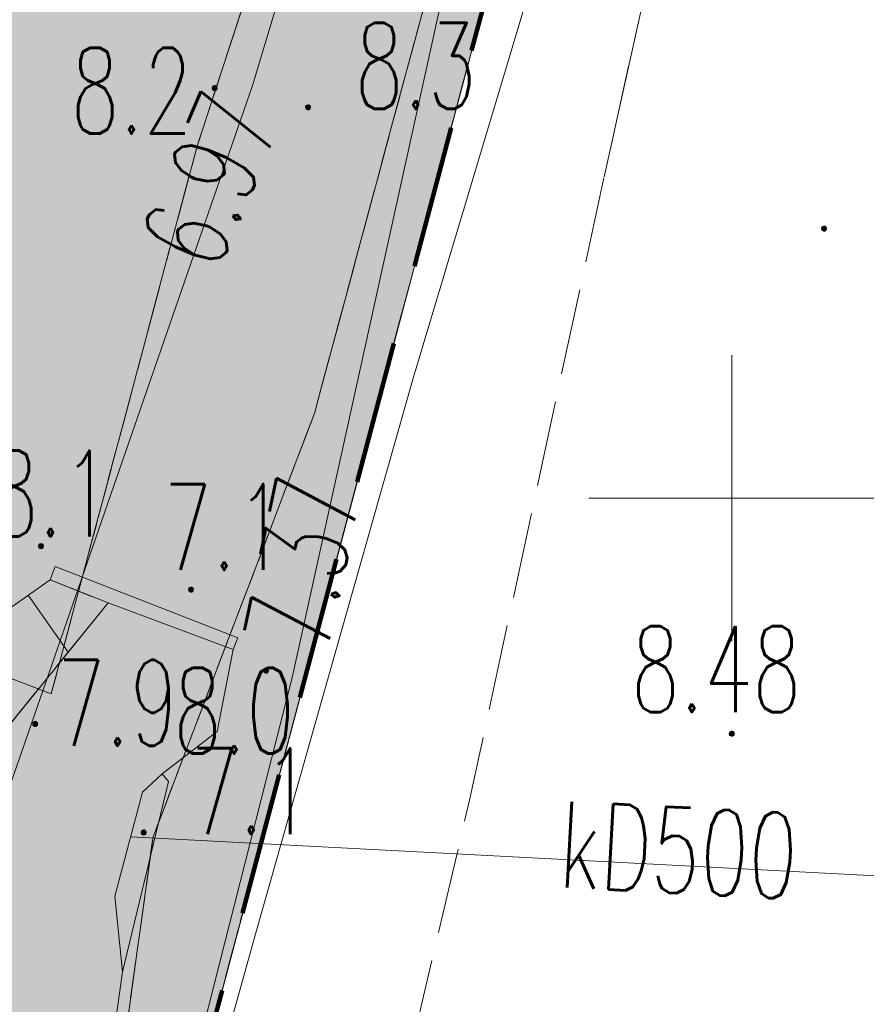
# Model space of a CAD drawing. Header units: millimetres. Extents: x -367306 to 168495, y -187323 to 82034.
# Tile 95 of 170: x 57090 to 71891, y -79868 to -62663. Entities that reach past the tile are written whole.
import ezdxf

# ---------------------------------------------------------------- set-up
doc = ezdxf.new("R2010")
doc.units = ezdxf.units.MM
doc.header["$MEASUREMENT"] = 0
for name, pattern in [('L_0_03', [1000, 500, -500]), ('L_0_05', [1750, 1250, -500]), ('L_0_06', [2000, 1500, -500]), ('Przerywana długa', [3900, 2500, -1400]), ('Przerywana gęsta', [900, 600, -300])]:
    doc.linetypes.add(name, pattern=pattern)
for name, color, linetype, lineweight, true_color in [('0_Nr_pióra__105', 7, 'Continuous', 5, 0xcae6ff), ('0_Nr_pióra__240', 7, 'Continuous', 18, 0xdcf887), ('sytuacja_Nr_pióra__65', 7, 'Continuous', 13, 0x80c2ff)]:
    doc.layers.add(name, color=color, linetype=linetype, lineweight=lineweight, true_color=true_color)
for name, color, linetype, lineweight in [('0_Nr_pióra__196', 1, 'Continuous', 100), ('Nowe_EGDE_Nr_pióra__9', 7, 'Continuous', 13), ('Nowe_EGKK_Nr_pióra__8', 7, 'Continuous', 13), ('Nowe_EGKK_Nr_pióra__9', 7, 'Continuous', 13), ('Nowe_EGUG_Nr_pióra__8', 7, 'Continuous', 13), ('Nowe_EGUG_Nr_pióra__9', 7, 'Continuous', 13), ('Nowe_GUPPRZ_O_Nr_pióra__8', 7, 'Continuous', 13), ('Nowe_OTDN_Nr_pióra__8', 7, 'Continuous', 13), ('Nowe_OTDN_Nr_pióra__9', 7, 'Continuous', 13), ('Nowe_OTKJ_Nr_pióra__8', 7, 'Continuous', 13), ('Nowe_OTKJ_Nr_pióra__9', 7, 'Continuous', 13), ('Nowe_OTKK_Nr_pióra__8', 7, 'Continuous', 13), ('Nowe_OTKK_Nr_pióra__9', 7, 'Continuous', 13), ('Nowe_OTRK_Nr_pióra__8', 7, 'Continuous', 13), ('Nowe_OTRK_Nr_pióra__9', 7, 'Continuous', 13), ('Nowe_OTRN_Nr_pióra__7', 7, 'Continuous', 13), ('Nowe_OTRN_Nr_pióra__8', 7, 'Continuous', 13), ('Nowe_OTRN_Nr_pióra__9', 7, 'Continuous', 13), ('Nowe_OTRN_O_Nr_pióra__8', 7, 'Continuous', 13), ('Nowe_OTRS_Nr_pióra__7', 7, 'Continuous', 13), ('Nowe_OTRS_Nr_pióra__8', 7, 'Continuous', 13), ('Nowe_OTRS_Nr_pióra__9', 7, 'Continuous', 13), ('Nowe_OTRS_O_Nr_pióra__8', 7, 'Continuous', 13), ('Nowe_OTWP_Nr_pióra__8', 7, 'Continuous', 13), ('Nowe_OTWP_Nr_pióra__9', 7, 'Continuous', 13), ('Nowe_siatka_Nr_pióra__9', 7, 'Continuous', 13), ('Nowe_SUEP_Nr_pióra__8', 7, 'Continuous', 13), ('Nowe_SUEP_Nr_pióra__9', 7, 'Continuous', 13), ('Nowe_SUGP_Nr_pióra__8', 7, 'Continuous', 13), ('Nowe_SUGP_Nr_pióra__9', 7, 'Continuous', 13), ('Nowe_SUKP_Nr_pióra__8', 7, 'Continuous', 13), ('Nowe_SUKP_Nr_pióra__9', 7, 'Continuous', 13), ('Nowe_SUKP_O_Nr_pióra__8', 7, 'Continuous', 13), ('Nowe_SUTP_Nr_pióra__8', 7, 'Continuous', 13), ('Nowe_SUTP_Nr_pióra__9', 7, 'Continuous', 13), ('sytuacja_Nr_pióra__1', 7, 'Continuous', 13)]:
    doc.layers.add(name, color=color, linetype=linetype, lineweight=lineweight)
doc.styles.add('STYL_AUTOMATYCZNY_3', font='Simplex.shx')

msp = doc.modelspace()

# ---------------------------------------------------------------- hatches: boundary and pattern name
at = {"layer": '0_Nr_pióra__105', "linetype": 'Continuous', "lineweight": 0, "true_color": 0x505c66}
msp.add_hatch(color=251, dxfattribs=at).paths.add_polyline_path([(20441.6, -93093.2), (30167, -96734.3), (31726.2, -92406.6), (33167.2, -88530), (34343.1, -85366.5), (35027.6, -83524.8), (35149, -82792.1), (35373.2, -81438.5), (35689, -79531.4), (36018.2, -77547.1), (37194.9, -74081.9), (37508.2, -73159.1), (39123, -71571.1), (40159.4, -71414.1), (41250.5, -71802.7), (42978.9, -72418.4), (44640.7, -73010.5), (46422.8, -73645.3), (48593.9, -74403.7), (49958.1, -74879.6), (51222.3, -75320.7), (52926.1, -75915.1), (55052.9, -76657.1), (56703.6, -78380.8), (56382.6, -81087.9), (58506.9, -81618.7), (58572.4, -81544.1), (58886.4, -79298.1), (58755.1, -77979.1), (59238.7, -76159.5), (59579.1, -75843.4), (60544.8, -75099.8), (60821.9, -73667.5), (58637.3, -72854.6), (56224.5, -75830.5), (47675.1, -72338.2), (42569.2, -70252.6), (41470.3, -69790.4), (40212.7, -68912.2), (40283.4, -66791), (42208.7, -62543.2), (43771.6, -59413), (45161.6, -57793), (46661.6, -55883), (48311.6, -52433), (49741.6, -47093), (52171.6, -42023), (55048, -35268), (48510.8, -30586.1, -0.0534642), (48236.5, -30789.9), (47057.6, -31505.7, -0.0664251), (45722.8, -32090.7), (44581.6, -34413), (43011.6, -35863), (38971.6, -36563), (38441.6, -36363), (34861.6, -35003), (31101.6, -42243), (30181.6, -45723), (28891.6, -49533), (29151.6, -51443), (31911.6, -55323), (30631.6, -60783), (27191.6, -71293), (23081.6, -83003), (21661.6, -88693), (20441.6, -93093)])
at = {"layer": '0_Nr_pióra__240', "linetype": 'Continuous', "lineweight": 0, "true_color": 0x2c311b}
msp.add_hatch(color=250, dxfattribs=at).paths.add_polyline_path([(30171.8, -96720.9), (34081.6, -98183), (54152.7, -102143.4), (55981.6, -97123), (70921.6, -40873), (56311.6, -36173), (55048, -35268), (52171.6, -42023), (49741.6, -47093), (48311.6, -52433), (46661.6, -55883), (45161.6, -57793), (43771.6, -59413), (42208.7, -62543.2), (40283.4, -66791), (40212.7, -68912.2), (41470.3, -69790.4), (42569.2, -70252.6), (47675.1, -72338.2), (56224.5, -75830.5), (58637.3, -72854.6), (60821.9, -73667.5), (60544.8, -75099.8), (59579.1, -75843.4), (59238.7, -76159.5), (58755.1, -77979.1), (58886.4, -79298.1), (58572.4, -81544.1), (58506.9, -81618.7), (56382.6, -81087.9), (56703.6, -78380.8), (55052.9, -76657.1), (52926.1, -75915.1), (51222.3, -75320.7), (49958.1, -74879.6), (48593.9, -74403.7), (46422.8, -73645.3), (44640.7, -73010.5), (42978.9, -72418.4), (41250.5, -71802.7), (40159.4, -71414.1), (39123, -71571.1), (37508.2, -73159.1), (37194.9, -74081.9), (36018.2, -77547.1), (35689, -79531.4), (35373.2, -81438.5), (35149, -82792.1), (35027.6, -83524.8), (34343.1, -85366.5), (33167.2, -88530), (31726.2, -92406.6)])
at = {"layer": 'Nowe_OTRN_Nr_pióra__7', "linetype": 'Continuous', "lineweight": 13}
for points in [[(60455.2, -63858.5), (60456.8, -63870.2), (60461.3, -63881), (60468.4, -63890.3), (60477.7, -63897.5), (60488.6, -63902), (60500.2, -63903.5), (60511.9, -63902), (60522.7, -63897.5), (60532, -63890.3), (60539.2, -63881), (60543.7, -63870.2), (60545.2, -63858.5), (60543.7, -63846.9), (60539.2, -63836), (60532, -63826.7), (60522.7, -63819.5), (60511.9, -63815), (60500.2, -63813.5), (60488.6, -63815), (60477.7, -63819.5), (60468.4, -63826.7), (60461.3, -63836), (60456.8, -63846.9)], [(62086.6, -64193), (62088.2, -64204.7), (62092.6, -64215.5), (62099.8, -64224.8), (62109.1, -64232), (62120, -64236.5), (62131.6, -64238), (62143.3, -64236.5), (62154.1, -64232), (62163.4, -64224.8), (62170.6, -64215.5), (62175.1, -64204.7), (62176.6, -64193), (62175.1, -64181.4), (62170.6, -64170.5), (62163.4, -64161.2), (62154.1, -64154), (62143.3, -64149.6), (62131.6, -64148), (62120, -64149.6), (62109.1, -64154), (62099.8, -64161.2), (62092.6, -64170.5), (62088.2, -64181.4)], [(57419.1, -71862.8), (57420.7, -71874.4), (57425.2, -71885.3), (57432.3, -71894.6), (57441.6, -71901.7), (57452.5, -71906.2), (57464.1, -71907.8), (57475.8, -71906.2), (57486.6, -71901.7), (57496, -71894.6), (57503.1, -71885.3), (57507.6, -71874.4), (57509.1, -71862.8), (57507.6, -71851.1), (57503.1, -71840.3), (57496, -71830.9), (57486.6, -71823.8), (57475.8, -71819.3), (57464.1, -71817.8), (57452.5, -71819.3), (57441.6, -71823.8), (57432.3, -71830.9), (57425.2, -71840.3), (57420.7, -71851.1)], [(60041.2, -72621.8), (60042.7, -72633.4), (60047.2, -72644.3), (60054.4, -72653.6), (60063.7, -72660.7), (60074.6, -72665.2), (60086.2, -72666.8), (60097.9, -72665.2), (60108.7, -72660.7), (60118, -72653.6), (60125.2, -72644.3), (60129.7, -72633.4), (60131.2, -72621.8), (60129.7, -72610.1), (60125.2, -72599.3), (60118, -72590), (60108.7, -72582.8), (60097.9, -72578.3), (60086.2, -72576.8), (60074.6, -72578.3), (60063.7, -72582.8), (60054.4, -72590), (60047.2, -72599.3), (60042.7, -72610.1)], [(61352.2, -74036.3), (61353.8, -74048), (61358.3, -74058.8), (61365.4, -74068.1), (61374.7, -74075.3), (61385.6, -74079.8), (61397.2, -74081.3), (61408.9, -74079.8), (61419.7, -74075.3), (61429.1, -74068.1), (61436.2, -74058.8), (61440.7, -74048), (61442.2, -74036.3), (61440.7, -74024.7), (61436.2, -74013.8), (61429.1, -74004.5), (61419.7, -73997.3), (61408.9, -73992.8), (61397.2, -73991.3), (61385.6, -73992.8), (61374.7, -73997.3), (61365.4, -74004.5), (61358.3, -74013.8), (61353.8, -74024.7)], [(57315.6, -74967.8), (57317.2, -74979.5), (57321.7, -74990.3), (57328.8, -74999.7), (57338.1, -75006.8), (57349, -75011.3), (57360.6, -75012.8), (57372.3, -75011.3), (57383.1, -75006.8), (57392.4, -74999.7), (57399.6, -74990.3), (57404.1, -74979.5), (57405.6, -74967.8), (57404.1, -74956.2), (57399.6, -74945.3), (57392.4, -74936), (57383.1, -74928.9), (57372.3, -74924.4), (57360.6, -74922.8), (57349, -74924.4), (57338.1, -74928.9), (57328.8, -74936), (57321.7, -74945.3), (57317.2, -74956.2)], [(59213.2, -76865.4), (59214.7, -76877), (59219.2, -76887.9), (59226.4, -76897.2), (59235.7, -76904.4), (59246.5, -76908.9), (59258.2, -76910.4), (59269.8, -76908.9), (59280.7, -76904.4), (59290, -76897.2), (59297.2, -76887.9), (59301.7, -76877), (59303.2, -76865.4), (59301.7, -76853.8), (59297.2, -76842.9), (59290, -76833.6), (59280.7, -76826.4), (59269.8, -76821.9), (59258.2, -76820.4), (59246.5, -76821.9), (59235.7, -76826.4), (59226.4, -76833.6), (59219.2, -76842.9), (59214.7, -76853.8)]]:
    msp.add_hatch(color=7, dxfattribs=at).paths.add_polyline_path(points)
at = {"layer": 'Nowe_OTRS_Nr_pióra__7', "linetype": 'Continuous', "lineweight": 13}
for points in [[(71106.6, -66313), (71108.2, -66324.7), (71112.6, -66335.5), (71119.8, -66344.8), (71129.1, -66352), (71140, -66356.5), (71151.6, -66358), (71163.3, -66356.5), (71174.1, -66352), (71183.4, -66344.8), (71190.6, -66335.5), (71195.1, -66324.7), (71196.6, -66313), (71195.1, -66301.4), (71190.6, -66290.5), (71183.4, -66281.2), (71174.1, -66274), (71163.3, -66269.6), (71151.6, -66268), (71140, -66269.6), (71129.1, -66274), (71119.8, -66281.2), (71112.6, -66290.5), (71108.2, -66301.4)], [(69494.5, -75140.3), (69496, -75152), (69500.5, -75162.8), (69507.7, -75172.2), (69517, -75179.3), (69527.8, -75183.8), (69539.5, -75185.3), (69551.1, -75183.8), (69562, -75179.3), (69571.3, -75172.2), (69578.5, -75162.8), (69583, -75152), (69584.5, -75140.3), (69583, -75128.7), (69578.5, -75117.8), (69571.3, -75108.5), (69562, -75101.4), (69551.1, -75096.9), (69539.5, -75095.3), (69527.8, -75096.9), (69517, -75101.4), (69507.7, -75108.5), (69500.5, -75117.8), (69496, -75128.7)]]:
    msp.add_hatch(color=7, dxfattribs=at).paths.add_polyline_path(points)
at = {"layer": 'sytuacja_Nr_pióra__65', "linetype": 'Continuous', "lineweight": 0, "true_color": 0x192633}
h = msp.add_hatch(color=179, dxfattribs=at)
h.paths.add_polyline_path([(-35518.4, -34473), (-67898.4, -84573), (-66138.4, -100353), (-58518.4, -110243), (-42598.4, -121143), (-16648.4, -132123), (-1348.4, -129693), (3325.5, -137445.8), (6501.6, -134653), (31321.6, -148073), (43551.6, -131243), (55981.6, -97123), (70921.6, -40873), (56311.6, -36173), (44331.6, -27593), (34641.9, -21548.3), (33406.4, -22351.9), (22129.7, -25856.9, 0.3125645), (16459.2, -35763.1, 0.0639815), (16561.6, -47403, -0.0641372), (20517.6, -68873.4, -0.1525468), (13695.5, -93630.2), (3435.8, -112923.9, -0.0818728), (1461.6, -115509.5), (-6521.8, -122921.4, -0.1451753), (-12306.4, -125248.3, -0.1061481), (-20698.4, -125033, -0.0211831), (-52070.1, -110031, -0.0156571), (-52613.6, -109720), (-56888.4, -107093), (-58193.1, -105873.8, -0.0772249), (-60088.2, -103457.7), (-61531.9, -100882.9, -0.0991166), (-62742.3, -97148), (-63291.3, -92429.4, -0.0773758), (-63172.5, -89355.1), (-62676, -86815.8, -0.093547), (-61301.5, -83370.5), (-34907, -41842.2, -0.0487492), (-33708.7, -40309.7), (-33683.4, -40283.1, -0.1375551), (-29041.8, -37523.5, -0.0442175), (-27588.1, -37267), (-16029.6, -36267.8, 0.1385926), (-10942.3, -34343.2), (-4215.8, -29365.2), (-2512.8, -27715.9, 0.2008798), (-1007.6, -25258.6), (-17808.4, -32663)])
h.paths.add_polyline_path([(33381.6, -100123), (34081.6, -98183), (16701.6, -91693), (16011.6, -93623)], flags=0)

# ---------------------------------------------------------------- linework, layer by layer
at = {"layer": '0_Nr_pióra__196', "color": 1, "linetype": 'Przerywana długa', "lineweight": 100}
msp.add_lwpolyline([(55981.6, -97123), (70921.6, -40873), (56311.6, -36173), (44331.6, -27593), (15671.6, -9583), (6061.6, -22143), (-17808.4, -32663), (-35518.4, -34473), (-67898.4, -84573), (-66138.4, -100353), (-58518.4, -110243), (-42598.4, -121143), (-16648.4, -132123), (-1348.4, -129693), (3325.5, -137445.8), (6501.6, -134653), (31321.6, -148073), (43551.6, -131243)], close=True, dxfattribs=at)
at = {"layer": 'Nowe_EGDE_Nr_pióra__9', "color": 7, "linetype": 'Continuous', "lineweight": 13, "flags": 128}
msp.add_lwpolyline([(55981.6, -97123), (70921.6, -40873), (56311.6, -36173), (44331.6, -27593), (15671.6, -9583), (6061.6, -22143), (-17808.4, -32663), (-35518.4, -34473), (-67898.4, -84573), (-66138.4, -100353), (-58518.4, -110243), (-42598.4, -121143), (-16648.4, -132123), (-1348.4, -129693), (3311.6, -137403), (6501.6, -134653), (31321.6, -148073), (43551.6, -131243)], close=True, dxfattribs=at)
msp.add_lwpolyline([(77721.6, -12313), (70921.6, -40873), (55981.6, -97123), (43551.6, -131243), (31321.6, -148073), (19561.6, -164263), (7973.4, -180602.1), (26296.8, -183770.5), (44701.6, -160023), (62321.6, -129663), (70431.6, -103153), (75611.6, -82253)], dxfattribs=at)
at = {"layer": 'Nowe_EGKK_Nr_pióra__8', "color": 7, "linetype": 'Continuous', "lineweight": 13}
for p, q in [((60191.6, -64873), (60191.7, -64873)), ((60191.6, -64873), (60191.7, -64873)), ((62241.6, -69543), (62241.7, -69543)), ((62241.6, -69543), (62241.7, -69543)), ((57641.6, -74443), (57641.7, -74443)), ((57641.6, -74443), (57641.7, -74443)), ((59421.6, -76943), (59421.7, -76943)), ((59421.6, -76943), (59421.7, -76943))]:
    msp.add_line(p, q, dxfattribs=at)
at = {"layer": 'Nowe_EGKK_Nr_pióra__9', "color": 7, "linetype": 'L_0_06', "lineweight": 13, "flags": 128}
for points in [[(-65928.4, -86443), (-46598.4, -55193), (-32708.1, -34185.8), (-25888.4, -18613), (-19538.4, -3963), (-15289, 2905.3), (-7768.4, 34407), (-6478.4, 39617), (-9198.5, 39673.5), (-11138.4, 31577), (-9490.8, 31378.4), (-12278.4, 26477), (-12397.1, 25976.7), (-13078.4, 26127), (-24358.4, -3553), (-29788.4, -3963), (-32958.4, -14253), (-43448.4, -33613), (-62598.4, -63213), (-70068.4, -74873), (-73378.4, -83263), (-74808.4, -87963), (-76058.4, -92933), (-76488.4, -97643), (-76148.4, -99903), (-74478.4, -105063), (-71748.4, -109473), (-68778.4, -112643), (-63278.4, -117253), (-36888.4, -133563), (-29028.4, -136863), (-23848.4, -137733), (-15768.4, -138533), (-6768.4, -139353), (-3598.4, -138483), (-438.4, -136613), (1879.8, -135034.1), (3281.6, -133823), (12911.6, -125533), (23321.6, -113373), (29441.6, -101683), (31601.6, -96903), (39431.6, -73863), (55391.6, -79203), (56561.6, -81483), (58691.6, -82183), (59421.6, -76943), (62241.6, -69543), (68811.6, -45163), (66821.6, -44573), (60191.6, -64873), (57641.6, -74443), (41611.6, -68353), (55048, -35268), (61231.6, -20173), (54061.6, -15833), (47506.2, -29866.6), (46621.6, -31733), (42301.6, -37993), (38441.6, -36363), (31721.6, -45713), (29651.6, -50493), (32131.6, -55673), (28631.6, -68213), (23091.6, -85543), (18891.6, -95613), (19151.6, -99663), (15641.6, -105623), (7471.6, -118773), (-568.4, -125543), (-4988.4, -128413), (-15438.4, -130493), (-41388.4, -119513), (-56468.4, -109643), (-64298.4, -99413)], [(29531.6, -148013), (31361.6, -144863), (37971.6, -133403), (44021.6, -123253), (49231.6, -107983), (55911.6, -88083), (57121.6, -88213), (55101.6, -97773), (55719.6, -97842.3), (55981.6, -97123), (70921.6, -40873), (56311.6, -36173), (55048, -35268), (41611.6, -68353), (57641.6, -74443), (60191.6, -64873), (66821.6, -44573), (68811.6, -45163), (62241.6, -69543), (59421.6, -76943), (58691.6, -82183), (56561.6, -81483), (55391.6, -79203), (39431.6, -73863), (31601.6, -96903), (29441.6, -101683), (23321.6, -113373), (12911.6, -125533), (3281.6, -133823), (5851.8, -135213.2)]]:
    msp.add_lwpolyline(points, close=True, dxfattribs=at)
at = {"layer": 'Nowe_EGUG_Nr_pióra__8', "color": 7, "linetype": 'Continuous', "lineweight": 13}
for p, q in [((60191.6, -64873), (60191.7, -64873)), ((60191.6, -64873), (60191.7, -64873)), ((62241.6, -69543), (62241.7, -69543)), ((62241.6, -69543), (62241.7, -69543)), ((57641.6, -74443), (57641.7, -74443)), ((57641.6, -74443), (57641.7, -74443)), ((59421.6, -76943), (59421.7, -76943)), ((59421.6, -76943), (59421.7, -76943))]:
    msp.add_line(p, q, dxfattribs=at)
at = {"layer": 'Nowe_EGUG_Nr_pióra__9', "color": 7, "linetype": 'L_0_03', "lineweight": 13, "flags": 128}
for points in [[(26296.8, -183770.5), (29734.3, -179335.1), (40791.3, -165068.4), (44701.6, -160023), (58841.6, -138483), (62321.6, -129663), (66349.4, -116497.1), (70431.6, -103153), (75611.6, -82253), (77011.8, -79633.1), (78213.7, -77384.1), (78871.6, -76153), (79381.6, -73863), (80541.6, -68573), (84031.6, -52933), (88551.6, -30943), (83581.6, -29593), (82851.6, -26523), (83531.6, -22883), (87021.6, -12263), (87781.6, -9943), (92201.6, 2177), (95191.6, 10357), (105121.6, 30727), (70471.6, 39997), (75171.6, 3647), (76491.6, -4103), (77721.6, -12313), (70921.6, -40873), (55981.6, -97123), (55719.6, -97842.3), (43551.6, -131243), (31321.6, -148073), (25687.3, -155829.8), (19561.6, -164263), (7973.4, -180602.1)], [(-65928.4, -86443), (-46598.4, -55193), (-32708.1, -34185.8), (-25888.4, -18613), (-19538.4, -3963), (-15289, 2905.3), (-7768.4, 34407), (-6478.4, 39617), (-9198.5, 39673.5), (-11138.4, 31577), (-9490.8, 31378.4), (-12278.4, 26477), (-12397.1, 25976.7), (-13078.4, 26127), (-24358.4, -3553), (-29788.4, -3963), (-32958.4, -14253), (-43448.4, -33613), (-62598.4, -63213), (-70068.4, -74873), (-73378.4, -83263), (-74808.4, -87963), (-76058.4, -92933), (-76488.4, -97643), (-76148.4, -99903), (-74478.4, -105063), (-71748.4, -109473), (-68778.4, -112643), (-63278.4, -117253), (-36888.4, -133563), (-29028.4, -136863), (-23848.4, -137733), (-15768.4, -138533), (-6768.4, -139353), (-3598.4, -138483), (-438.4, -136613), (1879.8, -135034.1), (3281.6, -133823), (12911.6, -125533), (23321.6, -113373), (29441.6, -101683), (31601.6, -96903), (39431.6, -73863), (55391.6, -79203), (56561.6, -81483), (58691.6, -82183), (59421.6, -76943), (62241.6, -69543), (68811.6, -45163), (66821.6, -44573), (60191.6, -64873), (57641.6, -74443), (41611.6, -68353), (55048, -35268), (61231.6, -20173), (54061.6, -15833), (47506.2, -29866.6), (46621.6, -31733), (42301.6, -37993), (38441.6, -36363), (31721.6, -45713), (29651.6, -50493), (32131.6, -55673), (28631.6, -68213), (23091.6, -85543), (18891.6, -95613), (19151.6, -99663), (15641.6, -105623), (7471.6, -118773), (-568.4, -125543), (-4988.4, -128413), (-15438.4, -130493), (-41388.4, -119513), (-56468.4, -109643), (-64298.4, -99413)], [(29531.6, -148013), (31361.6, -144863), (37971.6, -133403), (44021.6, -123253), (49231.6, -107983), (55911.6, -88083), (57121.6, -88213), (55101.6, -97773), (55719.6, -97842.3), (55981.6, -97123), (70921.6, -40873), (56311.6, -36173), (55048, -35268), (41611.6, -68353), (57641.6, -74443), (60191.6, -64873), (66821.6, -44573), (68811.6, -45163), (62241.6, -69543), (59421.6, -76943), (58691.6, -82183), (56561.6, -81483), (55391.6, -79203), (39431.6, -73863), (31601.6, -96903), (29441.6, -101683), (23321.6, -113373), (12911.6, -125533), (3281.6, -133823), (5851.8, -135213.2)]]:
    msp.add_lwpolyline(points, close=True, dxfattribs=at)
at = {"layer": 'Nowe_OTDN_Nr_pióra__8', "color": 7, "linetype": 'Continuous', "lineweight": 13}
for p, q in [((57710.9, -72215.8), (57710.9, -72215.8)), ((57623.3, -72448.8), (57623.3, -72448.8)), ((58637.3, -72854.6), (58637.4, -72854.6)), ((60903.1, -73462.4), (60903.1, -73462.4)), ((60821.9, -73667.5), (60822, -73667.5)), ((59579.1, -75843.4), (59579.1, -75843.4)), ((59692.1, -75977.6), (59692.2, -75977.6)), ((59238.7, -76159.5), (59238.7, -76159.5)), ((58755.1, -77979.1), (58755.2, -77979.1)), ((58886.4, -79298.1), (58886.4, -79298.1))]:
    msp.add_line(p, q, dxfattribs=at)
at = {"layer": 'Nowe_OTDN_Nr_pióra__9', "color": 7, "linetype": 'Continuous', "lineweight": 13, "flags": 128}
for points in [[(57623.3, -72448.8), (57710.9, -72215.8), (60903.1, -73462.4), (60821.9, -73667.5), (58637.3, -72854.6)], [(59579.1, -75843.4), (59238.7, -76159.5), (58755.1, -77979.1), (58886.4, -79298.1), (59692.1, -75977.6)]]:
    msp.add_lwpolyline(points, close=True, dxfattribs=at)
at = {"layer": 'Nowe_OTKJ_Nr_pióra__8', "color": 7, "linetype": 'Continuous', "lineweight": 13}
for p, q in [((67307.1, -65408.9), (67307.1, -65408.9)), ((64955.9, -76300.2), (64956, -76300.2))]:
    msp.add_line(p, q, dxfattribs=at)
at = {"layer": 'Nowe_OTKJ_Nr_pióra__9', "color": 7, "linetype": 'L_0_06', "lineweight": 13, "flags": 128}
msp.add_lwpolyline([(21472.8, -182936.3), (26882.7, -175776), (28540.7, -173581.5), (29691.4, -171973.5), (37465.7, -161109.1), (46145.3, -148356.4), (49972.2, -142287.6), (51641.5, -139022.6), (53138.9, -135757.7), (54527.5, -132715.9), (57342.3, -125022.1), (59763.9, -118137.3), (62318.9, -110873.1), (64720.1, -102390.1), (67644.1, -92101.9), (70126.7, -83617.2), (71230.4, -82306.4), (71874.3, -82536.4), (72338.2, -77200.1), (72304.6, -73825.8), (73717.2, -67166.3), (75064.8, -60878), (76317.6, -57755.4), (77397.9, -53052), (77381.6, -52943), (77241.6, -52403), (78911.6, -42093), (79431.6, -38873), (80221.6, -34063), (81181.6, -27813), (82081.6, -22403), (82421.6, -20413), (82891.6, -18473), (83461.6, -16453), (84951.6, -11803), (87421.6, -4163), (88041.6, -2283), (88671.6, -343), (89391.6, 1647), (92221.6, 8227), (93441.6, 10997), (94021.6, 12247), (97931.6, 20357), (100791.6, 26227), (101921.6, 28457), (103521.6, 31152.6), (96697.7, 32981.9), (95391.6, 30567), (93491.6, 27337), (90361.6, 21997), (89811.6, 21167), (89081.6, 20527), (88161.6, 20167), (87161.6, 20187), (86281.6, 20637), (85621.6, 21407), (85231.6, 22277), (85021.6, 23177), (84401.6, 27727), (83761.6, 32287), (83361.6, 35117), (83368.6, 36520.8), (82801.7, 36698.3), (75439, 38653.3), (75901.6, 36127), (76431.6, 32237), (76931.6, 28187), (78631.6, 15207), (78671.6, 13957), (78451.6, 6997), (78251.6, 2937), (77991.6, 1957), (77531.6, 1027), (77141.6, -3223), (77561.6, -4543), (77401.6, -6673), (76791.6, -11613), (75671.6, -19553), (74091.6, -29323), (72161.6, -41063), (70331.6, -51773), (67307.1, -65408.9), (64955.9, -76300.2), (60888.5, -93538.3), (58023.6, -105195.3), (54440.5, -115996.9), (49439.1, -128605.1), (44882, -139357.8), (42612.1, -143016.9), (35958.2, -152858.9), (27306.8, -165115.4), (15023.6, -181821.2)], close=True, dxfattribs=at)
at = {"layer": 'Nowe_OTKK_Nr_pióra__8', "color": 7, "linetype": 'Continuous', "lineweight": 13}
for p, q in [((67307.1, -65408.9), (67307.1, -65408.9)), ((60821.9, -73667.5), (60822, -73667.5)), ((60544.8, -75099.8), (60544.9, -75099.8)), ((59579.1, -75843.4), (59579.1, -75843.4)), ((58886.4, -79298.1), (58886.4, -79298.1))]:
    msp.add_line(p, q, dxfattribs=at)
at = {"layer": 'Nowe_OTKK_Nr_pióra__9', "color": 7, "linetype": 'Continuous', "lineweight": 13, "flags": 128}
for points in [[(72161.6, -41063), (70331.6, -51773), (67307.1, -65408.9)], [(59579.1, -75843.4), (60544.8, -75099.8), (60821.9, -73667.5)], [(58282.6, -81874.1), (58506.9, -81618.7), (58572.4, -81544.1), (58886.4, -79298.1)]]:
    msp.add_lwpolyline(points, dxfattribs=at)
at = {"layer": 'Nowe_OTRK_Nr_pióra__8', "color": 7, "linetype": 'Continuous', "lineweight": 13}
for p, q in [((57623.3, -72448.8), (57623.3, -72448.8)), ((57238.3, -72719.4), (57238.4, -72719.4)), ((58635.1, -72857.4), (58635.1, -72857.4)), ((57939, -73715.9), (57939, -73715.9))]:
    msp.add_line(p, q, dxfattribs=at)
at = {"layer": 'Nowe_OTRK_Nr_pióra__9', "color": 7, "linetype": 'L_0_05', "lineweight": 13, "flags": 128}
msp.add_lwpolyline([(57623.3, -72448.8), (56163.1, -73475.4), (44304.2, -69606.1), (41783.7, -68636.1), (42145.3, -67711.9), (44901.6, -59693), (43771.6, -59413), (42208.7, -62543.2), (40283.4, -66791), (40277.2, -66804.5), (40212.7, -68912.2), (41470.3, -69790.4), (41516, -69822.4), (42569.2, -70252.6), (47675.1, -72338.2), (56224.5, -75830.5), (58635.1, -72857.4)], close=True, dxfattribs=at)
at = {"layer": 'Nowe_OTRK_Nr_pióra__9', "color": 7, "linetype": 'Continuous', "lineweight": 13, "flags": 128}
msp.add_lwpolyline([(57238.3, -72719.4), (57939, -73715.9)], dxfattribs=at)
at = {"layer": 'Nowe_OTRN_Nr_pióra__8', "color": 7, "linetype": 'Continuous', "lineweight": 13}
for p, q in [((60468.4, -63826.7), (60468.5, -63826.7)), ((60477.7, -63819.5), (60477.8, -63819.5)), ((60488.6, -63815), (60488.6, -63815)), ((60500.2, -63813.5), (60500.3, -63813.5)), ((60511.9, -63815), (60511.9, -63815)), ((60522.7, -63819.5), (60522.8, -63819.5)), ((60532, -63826.7), (60532.1, -63826.7)), ((60455.2, -63858.5), (60455.3, -63858.5)), ((60456.8, -63846.9), (60456.8, -63846.9)), ((60456.8, -63870.2), (60456.8, -63870.2)), ((60461.3, -63836), (60461.3, -63836)), ((60461.3, -63881), (60461.3, -63881)), ((60468.4, -63890.3), (60468.5, -63890.3)), ((60477.7, -63897.5), (60477.8, -63897.5)), ((60488.6, -63902), (60488.6, -63902)), ((60500.2, -63903.5), (60500.3, -63903.5)), ((60511.9, -63902), (60511.9, -63902)), ((60522.7, -63897.5), (60522.8, -63897.5)), ((60532, -63890.3), (60532.1, -63890.3)), ((60539.2, -63836), (60539.2, -63836)), ((60539.2, -63881), (60539.2, -63881)), ((60543.7, -63846.9), (60543.7, -63846.9)), ((60543.7, -63870.2), (60543.7, -63870.2)), ((60545.2, -63858.5), (60545.3, -63858.5)), ((62092.6, -64170.5), (62092.7, -64170.5)), ((62099.8, -64161.2), (62099.9, -64161.2)), ((62109.1, -64154), (62109.2, -64154)), ((62120, -64149.6), (62120, -64149.6)), ((62131.6, -64148), (62131.7, -64148)), ((62143.3, -64149.6), (62143.3, -64149.6)), ((62154.1, -64154), (62154.2, -64154)), ((62163.4, -64161.2), (62163.5, -64161.2)), ((62170.6, -64170.5), (62170.6, -64170.5)), ((62086.6, -64193), (62086.7, -64193)), ((62088.2, -64181.4), (62088.2, -64181.4)), ((62088.2, -64204.7), (62088.2, -64204.7)), ((62092.6, -64215.5), (62092.7, -64215.5)), ((62099.8, -64224.8), (62099.9, -64224.8)), ((62109.1, -64232), (62109.2, -64232)), ((62120, -64236.5), (62120, -64236.5)), ((62131.6, -64238), (62131.7, -64238)), ((62143.3, -64236.5), (62143.3, -64236.5)), ((62154.1, -64232), (62154.2, -64232)), ((62163.4, -64224.8), (62163.5, -64224.8)), ((62170.6, -64215.5), (62170.6, -64215.5)), ((62175.1, -64181.4), (62175.1, -64181.4)), ((62175.1, -64204.7), (62175.1, -64204.7)), ((62176.6, -64193), (62176.7, -64193)), ((57419.1, -71862.8), (57419.2, -71862.8)), ((57420.7, -71851.1), (57420.7, -71851.1)), ((57420.7, -71874.4), (57420.7, -71874.4)), ((57425.2, -71840.3), (57425.2, -71840.3)), ((57425.2, -71885.3), (57425.2, -71885.3)), ((57432.3, -71830.9), (57432.4, -71830.9)), ((57432.3, -71894.6), (57432.4, -71894.6)), ((57441.6, -71823.8), (57441.7, -71823.8)), ((57441.6, -71901.7), (57441.7, -71901.7)), ((57452.5, -71819.3), (57452.5, -71819.3)), ((57452.5, -71906.2), (57452.5, -71906.2)), ((57464.1, -71817.8), (57464.2, -71817.8)), ((57464.1, -71907.8), (57464.2, -71907.8)), ((57475.8, -71819.3), (57475.8, -71819.3)), ((57475.8, -71906.2), (57475.8, -71906.2)), ((57486.6, -71823.8), (57486.7, -71823.8)), ((57486.6, -71901.7), (57486.7, -71901.7)), ((57496, -71830.9), (57496, -71830.9)), ((57496, -71894.6), (57496, -71894.6)), ((57503.1, -71840.3), (57503.2, -71840.3)), ((57503.1, -71885.3), (57503.2, -71885.3)), ((57507.6, -71851.1), (57507.6, -71851.1)), ((57507.6, -71874.4), (57507.6, -71874.4)), ((57509.1, -71862.8), (57509.2, -71862.8)), ((60047.2, -72599.3), (60047.3, -72599.3)), ((60054.4, -72590), (60054.4, -72590)), ((60063.7, -72582.8), (60063.8, -72582.8)), ((60074.6, -72578.3), (60074.6, -72578.3)), ((60086.2, -72576.8), (60086.3, -72576.8)), ((60097.9, -72578.3), (60097.9, -72578.3)), ((60108.7, -72582.8), (60108.8, -72582.8)), ((60118, -72590), (60118.1, -72590)), ((60125.2, -72599.3), (60125.2, -72599.3)), ((60041.2, -72621.8), (60041.3, -72621.8)), ((60042.7, -72610.1), (60042.8, -72610.1)), ((60042.7, -72633.4), (60042.8, -72633.4)), ((60047.2, -72644.3), (60047.3, -72644.3)), ((60054.4, -72653.6), (60054.4, -72653.6)), ((60063.7, -72660.7), (60063.8, -72660.7)), ((60074.6, -72665.2), (60074.6, -72665.2)), ((60086.2, -72666.8), (60086.3, -72666.8)), ((60097.9, -72665.2), (60097.9, -72665.2)), ((60108.7, -72660.7), (60108.8, -72660.7)), ((60118, -72653.6), (60118.1, -72653.6)), ((60125.2, -72644.3), (60125.2, -72644.3)), ((60129.7, -72610.1), (60129.7, -72610.1)), ((60129.7, -72633.4), (60129.7, -72633.4)), ((60131.2, -72621.8), (60131.3, -72621.8)), ((61352.2, -74036.3), (61352.3, -74036.3)), ((61353.8, -74024.7), (61353.8, -74024.7)), ((61353.8, -74048), (61353.8, -74048)), ((61358.3, -74013.8), (61358.3, -74013.8)), ((61358.3, -74058.8), (61358.3, -74058.8)), ((61365.4, -74004.5), (61365.5, -74004.5)), ((61365.4, -74068.1), (61365.5, -74068.1)), ((61374.7, -73997.3), (61374.8, -73997.3)), ((61374.7, -74075.3), (61374.8, -74075.3)), ((61385.6, -73992.8), (61385.7, -73992.8)), ((61385.6, -74079.8), (61385.7, -74079.8)), ((61397.2, -73991.3), (61397.3, -73991.3)), ((61397.2, -74081.3), (61397.3, -74081.3)), ((61408.9, -73992.8), (61408.9, -73992.8)), ((61408.9, -74079.8), (61408.9, -74079.8)), ((61419.7, -73997.3), (61419.8, -73997.3)), ((61419.7, -74075.3), (61419.8, -74075.3)), ((61429.1, -74004.5), (61429.1, -74004.5)), ((61429.1, -74068.1), (61429.1, -74068.1)), ((61436.2, -74013.8), (61436.3, -74013.8)), ((61436.2, -74058.8), (61436.3, -74058.8)), ((61440.7, -74024.7), (61440.8, -74024.7)), ((61440.7, -74048), (61440.8, -74048)), ((61442.2, -74036.3), (61442.3, -74036.3)), ((57315.6, -74967.8), (57315.7, -74967.8)), ((57317.2, -74956.2), (57317.2, -74956.2)), ((57317.2, -74979.5), (57317.2, -74979.5)), ((57321.7, -74945.3), (57321.7, -74945.3)), ((57321.7, -74990.3), (57321.7, -74990.3)), ((57328.8, -74936), (57328.9, -74936)), ((57328.8, -74999.7), (57328.9, -74999.7)), ((57338.1, -74928.9), (57338.2, -74928.9)), ((57338.1, -75006.8), (57338.2, -75006.8)), ((57349, -74924.4), (57349, -74924.4)), ((57349, -75011.3), (57349, -75011.3)), ((57360.6, -74922.8), (57360.7, -74922.8)), ((57360.6, -75012.8), (57360.7, -75012.8)), ((57372.3, -74924.4), (57372.3, -74924.4)), ((57372.3, -75011.3), (57372.3, -75011.3)), ((57383.1, -74928.9), (57383.2, -74928.9)), ((57383.1, -75006.8), (57383.2, -75006.8)), ((57392.4, -74936), (57392.5, -74936)), ((57392.4, -74999.7), (57392.5, -74999.7)), ((57399.6, -74945.3), (57399.7, -74945.3)), ((57399.6, -74990.3), (57399.7, -74990.3)), ((57404.1, -74956.2), (57404.1, -74956.2)), ((57404.1, -74979.5), (57404.1, -74979.5)), ((57405.6, -74967.8), (57405.7, -74967.8)), ((59213.2, -76865.4), (59213.2, -76865.4)), ((59214.7, -76853.8), (59214.8, -76853.8)), ((59214.7, -76877), (59214.8, -76877)), ((59219.2, -76842.9), (59219.3, -76842.9)), ((59219.2, -76887.9), (59219.3, -76887.9)), ((59226.4, -76833.6), (59226.4, -76833.6)), ((59226.4, -76897.2), (59226.4, -76897.2)), ((59235.7, -76826.4), (59235.7, -76826.4)), ((59235.7, -76904.4), (59235.7, -76904.4)), ((59246.5, -76821.9), (59246.6, -76821.9)), ((59258.2, -76820.4), (59258.2, -76820.4)), ((59269.8, -76821.9), (59269.9, -76821.9)), ((59280.7, -76826.4), (59280.7, -76826.4)), ((59280.7, -76904.4), (59280.7, -76904.4)), ((59290, -76833.6), (59290.1, -76833.6)), ((59290, -76897.2), (59290.1, -76897.2)), ((59297.2, -76842.9), (59297.2, -76842.9)), ((59297.2, -76887.9), (59297.2, -76887.9)), ((59301.7, -76853.8), (59301.7, -76853.8)), ((59301.7, -76877), (59301.7, -76877)), ((59303.2, -76865.4), (59303.2, -76865.4)), ((59246.5, -76908.9), (59246.6, -76908.9)), ((59258.2, -76910.4), (59258.2, -76910.4)), ((59269.8, -76908.9), (59269.9, -76908.9))]:
    msp.add_line(p, q, dxfattribs=at)
at = {"layer": 'Nowe_OTRN_Nr_pióra__9', "color": 7, "linetype": 'Continuous', "lineweight": 13, "flags": 128}
for points in [[(60455.2, -63858.5), (60456.8, -63870.2), (60461.3, -63881), (60468.4, -63890.3), (60477.7, -63897.5), (60488.6, -63902), (60500.2, -63903.5), (60511.9, -63902), (60522.7, -63897.5), (60532, -63890.3), (60539.2, -63881), (60543.7, -63870.2), (60545.2, -63858.5), (60543.7, -63846.9), (60539.2, -63836), (60532, -63826.7), (60522.7, -63819.5), (60511.9, -63815), (60500.2, -63813.5), (60488.6, -63815), (60477.7, -63819.5), (60468.4, -63826.7), (60461.3, -63836), (60456.8, -63846.9)], [(62086.6, -64193), (62088.2, -64204.7), (62092.6, -64215.5), (62099.8, -64224.8), (62109.1, -64232), (62120, -64236.5), (62131.6, -64238), (62143.3, -64236.5), (62154.1, -64232), (62163.4, -64224.8), (62170.6, -64215.5), (62175.1, -64204.7), (62176.6, -64193), (62175.1, -64181.4), (62170.6, -64170.5), (62163.4, -64161.2), (62154.1, -64154), (62143.3, -64149.6), (62131.6, -64148), (62120, -64149.6), (62109.1, -64154), (62099.8, -64161.2), (62092.6, -64170.5), (62088.2, -64181.4)], [(57419.1, -71862.8), (57420.7, -71874.4), (57425.2, -71885.3), (57432.3, -71894.6), (57441.6, -71901.7), (57452.5, -71906.2), (57464.1, -71907.8), (57475.8, -71906.2), (57486.6, -71901.7), (57496, -71894.6), (57503.1, -71885.3), (57507.6, -71874.4), (57509.1, -71862.8), (57507.6, -71851.1), (57503.1, -71840.3), (57496, -71830.9), (57486.6, -71823.8), (57475.8, -71819.3), (57464.1, -71817.8), (57452.5, -71819.3), (57441.6, -71823.8), (57432.3, -71830.9), (57425.2, -71840.3), (57420.7, -71851.1)], [(60041.2, -72621.8), (60042.7, -72633.4), (60047.2, -72644.3), (60054.4, -72653.6), (60063.7, -72660.7), (60074.6, -72665.2), (60086.2, -72666.8), (60097.9, -72665.2), (60108.7, -72660.7), (60118, -72653.6), (60125.2, -72644.3), (60129.7, -72633.4), (60131.2, -72621.8), (60129.7, -72610.1), (60125.2, -72599.3), (60118, -72590), (60108.7, -72582.8), (60097.9, -72578.3), (60086.2, -72576.8), (60074.6, -72578.3), (60063.7, -72582.8), (60054.4, -72590), (60047.2, -72599.3), (60042.7, -72610.1)], [(61352.2, -74036.3), (61353.8, -74048), (61358.3, -74058.8), (61365.4, -74068.1), (61374.7, -74075.3), (61385.6, -74079.8), (61397.2, -74081.3), (61408.9, -74079.8), (61419.7, -74075.3), (61429.1, -74068.1), (61436.2, -74058.8), (61440.7, -74048), (61442.2, -74036.3), (61440.7, -74024.7), (61436.2, -74013.8), (61429.1, -74004.5), (61419.7, -73997.3), (61408.9, -73992.8), (61397.2, -73991.3), (61385.6, -73992.8), (61374.7, -73997.3), (61365.4, -74004.5), (61358.3, -74013.8), (61353.8, -74024.7)], [(57315.6, -74967.8), (57317.2, -74979.5), (57321.7, -74990.3), (57328.8, -74999.7), (57338.1, -75006.8), (57349, -75011.3), (57360.6, -75012.8), (57372.3, -75011.3), (57383.1, -75006.8), (57392.4, -74999.7), (57399.6, -74990.3), (57404.1, -74979.5), (57405.6, -74967.8), (57404.1, -74956.2), (57399.6, -74945.3), (57392.4, -74936), (57383.1, -74928.9), (57372.3, -74924.4), (57360.6, -74922.8), (57349, -74924.4), (57338.1, -74928.9), (57328.8, -74936), (57321.7, -74945.3), (57317.2, -74956.2)], [(59213.2, -76865.4), (59214.7, -76877), (59219.2, -76887.9), (59226.4, -76897.2), (59235.7, -76904.4), (59246.5, -76908.9), (59258.2, -76910.4), (59269.8, -76908.9), (59280.7, -76904.4), (59290, -76897.2), (59297.2, -76887.9), (59301.7, -76877), (59303.2, -76865.4), (59301.7, -76853.8), (59297.2, -76842.9), (59290, -76833.6), (59280.7, -76826.4), (59269.8, -76821.9), (59258.2, -76820.4), (59246.5, -76821.9), (59235.7, -76826.4), (59226.4, -76833.6), (59219.2, -76842.9), (59214.7, -76853.8)]]:
    msp.add_lwpolyline(points, close=True, dxfattribs=at)
at = {"layer": 'Nowe_OTRS_Nr_pióra__8', "color": 7, "linetype": 'Continuous', "lineweight": 13}
for p, q in [((71106.6, -66313), (71106.7, -66313)), ((71108.2, -66301.4), (71108.2, -66301.4)), ((71108.2, -66324.7), (71108.2, -66324.7)), ((71112.6, -66290.5), (71112.7, -66290.5)), ((71112.6, -66335.5), (71112.7, -66335.5)), ((71119.8, -66281.2), (71119.9, -66281.2)), ((71119.8, -66344.8), (71119.9, -66344.8)), ((71129.1, -66274), (71129.2, -66274)), ((71129.1, -66352), (71129.2, -66352)), ((71140, -66269.6), (71140, -66269.6)), ((71140, -66356.5), (71140, -66356.5)), ((71151.6, -66268), (71151.7, -66268)), ((71151.6, -66358), (71151.7, -66358)), ((71163.3, -66269.6), (71163.3, -66269.6)), ((71163.3, -66356.5), (71163.3, -66356.5)), ((71174.1, -66274), (71174.2, -66274)), ((71174.1, -66352), (71174.2, -66352)), ((71183.4, -66281.2), (71183.5, -66281.2)), ((71183.4, -66344.8), (71183.5, -66344.8)), ((71190.6, -66290.5), (71190.6, -66290.5)), ((71190.6, -66335.5), (71190.6, -66335.5)), ((71195.1, -66301.4), (71195.1, -66301.4)), ((71195.1, -66324.7), (71195.1, -66324.7)), ((71196.6, -66313), (71196.7, -66313)), ((69494.5, -75140.3), (69494.5, -75140.3)), ((69496, -75128.7), (69496.1, -75128.7)), ((69496, -75152), (69496.1, -75152)), ((69500.5, -75117.8), (69500.6, -75117.8)), ((69500.5, -75162.8), (69500.6, -75162.8)), ((69507.7, -75108.5), (69507.7, -75108.5)), ((69507.7, -75172.2), (69507.7, -75172.2)), ((69517, -75101.4), (69517, -75101.4)), ((69517, -75179.3), (69517, -75179.3)), ((69527.8, -75096.9), (69527.9, -75096.9)), ((69527.8, -75183.8), (69527.9, -75183.8)), ((69539.5, -75095.3), (69539.5, -75095.3)), ((69539.5, -75185.3), (69539.5, -75185.3)), ((69551.1, -75096.9), (69551.2, -75096.9)), ((69551.1, -75183.8), (69551.2, -75183.8)), ((69562, -75101.4), (69562, -75101.4)), ((69562, -75179.3), (69562, -75179.3)), ((69571.3, -75108.5), (69571.4, -75108.5)), ((69571.3, -75172.2), (69571.4, -75172.2)), ((69578.5, -75117.8), (69578.5, -75117.8)), ((69578.5, -75162.8), (69578.5, -75162.8)), ((69583, -75128.7), (69583, -75128.7)), ((69583, -75152), (69583, -75152)), ((69584.5, -75140.3), (69584.5, -75140.3))]:
    msp.add_line(p, q, dxfattribs=at)
at = {"layer": 'Nowe_OTRS_Nr_pióra__9', "color": 7, "linetype": 'Continuous', "lineweight": 13, "flags": 128}
for points in [[(71106.6, -66313), (71108.2, -66324.7), (71112.6, -66335.5), (71119.8, -66344.8), (71129.1, -66352), (71140, -66356.5), (71151.6, -66358), (71163.3, -66356.5), (71174.1, -66352), (71183.4, -66344.8), (71190.6, -66335.5), (71195.1, -66324.7), (71196.6, -66313), (71195.1, -66301.4), (71190.6, -66290.5), (71183.4, -66281.2), (71174.1, -66274), (71163.3, -66269.6), (71151.6, -66268), (71140, -66269.6), (71129.1, -66274), (71119.8, -66281.2), (71112.6, -66290.5), (71108.2, -66301.4)], [(69494.5, -75140.3), (69496, -75152), (69500.5, -75162.8), (69507.7, -75172.2), (69517, -75179.3), (69527.8, -75183.8), (69539.5, -75185.3), (69551.1, -75183.8), (69562, -75179.3), (69571.3, -75172.2), (69578.5, -75162.8), (69583, -75152), (69584.5, -75140.3), (69583, -75128.7), (69578.5, -75117.8), (69571.3, -75108.5), (69562, -75101.4), (69551.1, -75096.9), (69539.5, -75095.3), (69527.8, -75096.9), (69517, -75101.4), (69507.7, -75108.5), (69500.5, -75117.8), (69496, -75128.7)]]:
    msp.add_lwpolyline(points, close=True, dxfattribs=at)
at = {"layer": 'Nowe_OTWP_Nr_pióra__8', "color": 7, "linetype": 'Continuous', "lineweight": 13}
for p, q in [((58637.3, -72854.6), (58637.4, -72854.6)), ((60821.9, -73667.5), (60822, -73667.5)), ((60544.8, -75099.8), (60544.9, -75099.8)), ((59579.1, -75843.4), (59579.1, -75843.4)), ((59238.7, -76159.5), (59238.7, -76159.5)), ((58755.1, -77979.1), (58755.2, -77979.1)), ((58886.4, -79298.1), (58886.4, -79298.1))]:
    msp.add_line(p, q, dxfattribs=at)
at = {"layer": 'Nowe_OTWP_Nr_pióra__9', "color": 7, "linetype": 'Continuous', "lineweight": 13, "flags": 128}
msp.add_lwpolyline([(56651.6, -31563), (55048, -35268), (52171.6, -42023), (49741.6, -47093), (48311.6, -52433), (46661.6, -55883), (45161.6, -57793), (43771.6, -59413), (42208.7, -62543.2), (40283.4, -66791), (40212.7, -68912.2), (41470.3, -69790.4), (42569.2, -70252.6), (47675.1, -72338.2), (56224.5, -75830.5), (58637.3, -72854.6), (60821.9, -73667.5), (60544.8, -75099.8), (59579.1, -75843.4), (59238.7, -76159.5), (58755.1, -77979.1), (58886.4, -79298.1), (58572.4, -81544.1)], dxfattribs=at)
at = {"layer": 'Nowe_siatka_Nr_pióra__9', "color": 7, "linetype": 'Continuous', "lineweight": 13, "flags": 128}
for points in [[(69541.6, -73523), (69541.6, -68523)], [(67041.6, -71023), (72041.6, -71023)]]:
    msp.add_lwpolyline(points, dxfattribs=at)
at = {"layer": 'Nowe_SUEP_Nr_pióra__8', "color": 7, "linetype": 'Continuous', "lineweight": 13}
msp.add_line((61861.6, -74133), (61861.7, -74133), dxfattribs=at)
msp.add_line((61861.6, -74133), (61861.7, -74133), dxfattribs=at)
at = {"layer": 'Nowe_SUEP_Nr_pióra__9', "color": 7, "linetype": 'Continuous', "lineweight": 13, "flags": 128}
msp.add_lwpolyline([(62920.2, 48206.4), (62831.6, 47947), (64461.6, 46657), (69081.6, 39547), (69851.6, 3557), (70051.6, -5533), (64801.6, -60783), (61861.6, -74133), (55161.6, -100453), (52561.6, -111263), (44341.6, -132743), (40451.6, -140733), (22601.6, -168733), (12586.7, -181399.8)], dxfattribs=at)
msp.add_lwpolyline([(62920.2, 48206.4), (62831.6, 47947), (64461.6, 46657), (69081.6, 39547), (69851.6, 3557), (70051.6, -5533), (64801.6, -60783), (61861.6, -74133), (55161.6, -100453), (52561.6, -111263), (44341.6, -132743), (40451.6, -140733), (22601.6, -168733), (12586.7, -181399.8)], dxfattribs=at)
at = {"layer": 'Nowe_SUGP_Nr_pióra__8', "color": 7, "linetype": 'Continuous', "lineweight": 13}
msp.add_line((61161.6, -63813), (61161.7, -63813), dxfattribs=at)
at = {"layer": 'Nowe_SUGP_Nr_pióra__9', "color": 7, "linetype": 'Continuous', "lineweight": 13, "flags": 128}
msp.add_lwpolyline([(66511.6, 45387), (65451.6, 41947), (70441.6, 26607), (70591.6, 7417), (70271.6, -4513), (71051.6, -23613), (70711.6, -28373), (68611.6, -31223), (63031.6, -57593), (61161.6, -63813), (37631.6, -131683), (30361.6, -143053), (18781.6, -160973), (25371.6, -165403), (32631.6, -170383), (34091.6, -171413), (25221.5, -183584.5)], dxfattribs=at)
at = {"layer": 'Nowe_SUKP_Nr_pióra__8', "color": 7, "linetype": 'Continuous', "lineweight": 13}
msp.add_line((59030.4, -76943), (59030.5, -76943), dxfattribs=at)
at = {"layer": 'Nowe_SUKP_Nr_pióra__9', "color": 7, "linetype": 'Continuous', "lineweight": 13, "flags": 128}
msp.add_lwpolyline([(59030.4, -76943), (76845.5, -77875.6)], dxfattribs=at)
at = {"layer": 'Nowe_SUTP_Nr_pióra__8', "color": 7, "linetype": 'Continuous', "lineweight": 13}
for p, q in [((63969.7, -68926.2), (63969.8, -68926.2)), ((61218.6, -78617.5), (61218.6, -78617.5))]:
    msp.add_line(p, q, dxfattribs=at)
at = {"layer": 'Nowe_SUTP_Nr_pióra__9', "color": 7, "linetype": 'Continuous', "lineweight": 13, "flags": 128}
msp.add_lwpolyline([(11260.8, -181170.5), (16471.5, -174238.1), (19452.2, -170500.6), (24891.1, -162266.2), (29035.7, -155831.5), (34734.6, -147071.3), (39643.6, -139478), (42120.7, -135387.3), (44075.2, -130796.6), (48468.4, -121012.6), (49975.2, -117491.8), (52488.8, -110783.5), (54097.4, -103354.7), (55499.7, -97979.2), (58559.3, -88146.5), (61218.6, -78617.5), (63969.7, -68926.2), (66235.8, -61361.1), (67905.1, -55003.6), (70185.2, -46428.6), (72414.4, -45841.4)], dxfattribs=at)
at = {"layer": 'sytuacja_Nr_pióra__1', "color": 7, "linetype": 'Przerywana gęsta', "lineweight": 13, "flags": 128}
msp.add_lwpolyline([(-35518.4, -34473), (-67898.4, -84573), (-66138.4, -100353), (-58518.4, -110243), (-42598.4, -121143), (-16648.4, -132123), (-1348.4, -129693), (3325.5, -137445.8), (6501.6, -134653), (31321.6, -148073), (43551.6, -131243), (55981.6, -97123), (70921.6, -40873), (56311.6, -36173), (44331.6, -27593), (34641.9, -21548.3), (33406.4, -22351.9), (22129.7, -25856.9, 0.3125645), (16459.2, -35763.1, 0.0639815), (16561.6, -47403, -0.0641372), (20517.6, -68873.4, -0.1525468), (13695.5, -93630.2), (3435.8, -112923.9, -0.0818728), (1461.6, -115509.5), (-6521.8, -122921.4, -0.1451753), (-12306.4, -125248.3, -0.1061481), (-20698.4, -125033, -0.0211831), (-52070.1, -110031, -0.0156571), (-52613.6, -109720), (-56888.4, -107093), (-58193.1, -105873.8, -0.0772249), (-60088.2, -103457.7), (-61531.9, -100882.9, -0.0991166), (-62742.3, -97148), (-63291.3, -92429.4, -0.0773758), (-63172.5, -89355.1), (-62676, -86815.8, -0.093547), (-61301.5, -83370.5), (-34907, -41842.2, -0.0487492), (-33708.7, -40309.7), (-33683.4, -40283.1, -0.1375551), (-29041.8, -37523.5, -0.0442175), (-27588.1, -37267), (-16029.6, -36267.8, 0.1385926), (-10942.3, -34343.2), (-4215.8, -29365.2), (-2512.8, -27715.9, 0.2008798), (-1007.6, -25258.6), (-17808.4, -32663)], format="xyb", close=True, dxfattribs=at)

# ---------------------------------------------------------------- texts
at = {"layer": 'Nowe_GUPPRZ_O_Nr_pióra__8', "color": 7, "linetype": 'Continuous', "lineweight": 13, "char_height": 1500, "attachment_point": 7, "style": 'STYL_AUTOMATYCZNY_3'}
for s, insert, rotation in [('\\A1;{\\W0.660000x;\\pql;\\FSimplex.shx;6.97}', (60538.1, -67121.7), 67.2), ('\\A1;{\\W0.660000x;\\pql;\\FSimplex.shx;7.37}', (62459.1, -73766.9), 78.1)]:
    msp.add_mtext(s, dxfattribs=dict(at, insert=insert, rotation=rotation))
at = {"layer": 'Nowe_OTRN_O_Nr_pióra__8', "color": 7, "linetype": 'Continuous', "lineweight": 13, "char_height": 1500, "attachment_point": 7, "style": 'STYL_AUTOMATYCZNY_3'}
for s, insert in [('\\A1;{\\W0.660000x;\\pql;\\FSimplex.shx;8.3}', (62952.3, -64220.7)), ('\\A1;{\\W0.660000x;\\pql;\\FSimplex.shx;8.2}', (57983.4, -64653.7)), ('\\A1;{\\W0.660000x;\\pql;\\FSimplex.shx;8.1}', (56568.8, -71692)), ('\\A1;{\\W0.660000x;\\pql;\\FSimplex.shx;7.1}', (59604.9, -72278.5)), ('\\A1;{\\W0.660000x;\\pql;\\FSimplex.shx;7.9}', (57741.9, -75349.1)), ('\\A1;{\\W0.660000x;\\pql;\\FSimplex.shx;8.0}', (59777.4, -75487.1)), ('\\A1;{\\W0.660000x;\\pql;\\FSimplex.shx;7.1}', (60078.9, -76893.1))]:
    msp.add_mtext(s, dxfattribs=dict(at, insert=insert))
at = {"layer": 'Nowe_OTRS_O_Nr_pióra__8', "color": 7, "linetype": 'Continuous', "lineweight": 13, "insert": (67781.7, -74762.5), "char_height": 1500, "attachment_point": 7, "style": 'STYL_AUTOMATYCZNY_3'}
msp.add_mtext('\\A1;{\\W0.660000x;\\pql;\\FSimplex.shx;8.48}', dxfattribs=at)
at = {"layer": 'Nowe_SUKP_O_Nr_pióra__8', "color": 7, "linetype": 'Continuous', "lineweight": 13, "insert": (66494.5, -77817.9), "char_height": 1500, "attachment_point": 7, "rotation": 357, "style": 'STYL_AUTOMATYCZNY_3'}
msp.add_mtext('\\A1;{\\W0.660000x;\\pql;\\FSimplex.shx;kD500}', dxfattribs=at)

doc.saveas('drawing.dxf')
